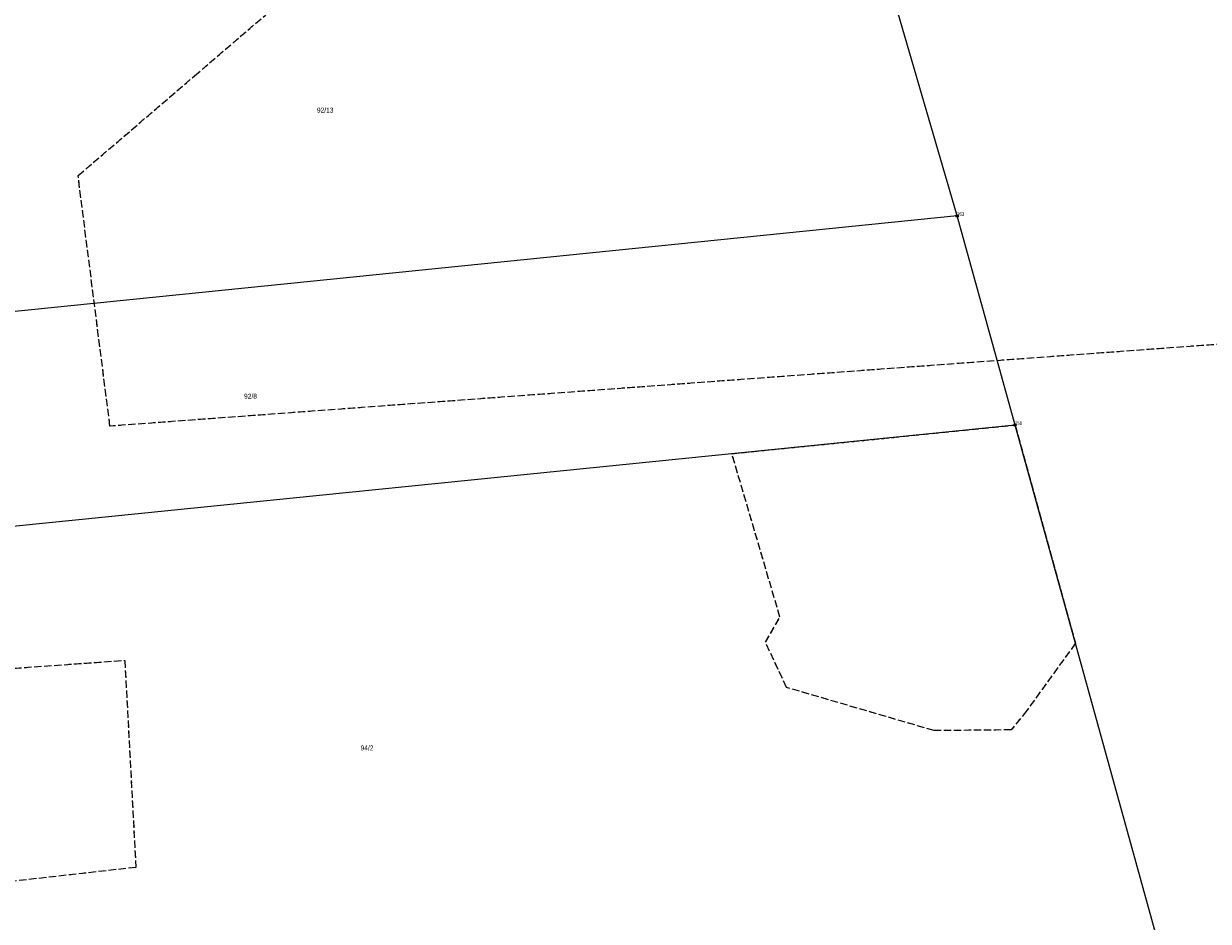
# Model space of a CAD drawing. Header units: metres. Extents: x 6524698 to 6533081, y 5883213 to 5896811.
# Tile 44 of 131: x 6528935 to 6529172, y 5888321 to 5888501. Entities that reach past the tile are written whole.
import ezdxf

# ---------------------------------------------------------------- set-up
doc = ezdxf.new("R2010")
doc.units = ezdxf.units.M
for name, pattern in [('mapa zasadnicza$0$219-500', [0]), ('mapa zasadnicza$0$egkk-500', [2, 1.5, -0.5]), ('mapa zasadnicza$0$egug-500', [1, 0.5, -0.5])]:
    doc.linetypes.add(name, pattern=pattern)
for name, color, linetype in [('mapa zasadnicza$0$202-punkt graniczny', 7, 'Continuous'), ('mapa zasadnicza$0$202-punkt graniczny-Atr103', 7, 'Continuous'), ('mapa zasadnicza$0$211-numer działki ewidencyjnej', 7, 'Continuous'), ('mapa zasadnicza$0$217-kontur klasyfikacyjny', 7, 'Continuous'), ('mapa zasadnicza$0$218-kontur użytku gruntowego', 7, 'Continuous'), ('mapa zasadnicza$0$219-działka ewidencyjna', 7, 'Continuous')]:
    doc.layers.add(name, color=color, linetype=linetype)
doc.styles.add('mapa zasadnicza$0$STANDARD', font='Working1250', dxfattribs={"width": 0.75})

# ---------------------------------------------------------------- blocks, each defined once
blk = doc.blocks.new('mapa zasadnicza$0$202')
at = {"color": 0, "linetype": 'Continuous', "lineweight": 0}
blk.add_circle((0, 0), 0.25, dxfattribs=at)

msp = doc.modelspace()

# ---------------------------------------------------------------- linework, layer by layer
at = {"layer": 'mapa zasadnicza$0$217-kontur klasyfikacyjny', "color": 92, "linetype": 'mapa zasadnicza$0$egkk-500', "lineweight": 18, "flags": 128}
for points in [[(6528974.16, 5888494.17), (6528985.59, 5888503.95)], [(6528969.56, 5888490.21), (6528974.16, 5888494.17)], [(6528946.32, 5888470.3), (6528969.56, 5888490.21)], [(6528952.69, 5888420.27), (6528946.32, 5888470.3)], [(6529225.07, 5888440.37), (6528952.69, 5888420.27)], [(6529076.92, 5888414.77), (6529133.48, 5888420.48)], [(6529133.48, 5888420.48), (6529145.55, 5888376.9)], [(6529086.52, 5888382.12), (6529076.92, 5888414.77)], [(6529083.62, 5888377.12), (6529086.52, 5888382.12)], [(6529087.86, 5888368.07), (6529083.62, 5888377.12)], [(6529145.55, 5888376.9), (6529135.83, 5888363.47)], [(6528819.82, 5888363.83), (6528955.65, 5888373.49)], [(6528955.65, 5888373.49), (6528957.87, 5888332.14)], [(6529117.31, 5888359.46), (6529087.86, 5888368.07)], [(6529135.83, 5888363.47), (6529132.73, 5888359.6)], [(6529132.73, 5888359.6), (6529117.31, 5888359.46)], [(6528957.87, 5888332.14), (6528834.08, 5888318.15)]]:
    msp.add_lwpolyline(points, dxfattribs=at)
at = {"layer": 'mapa zasadnicza$0$218-kontur użytku gruntowego', "color": 3, "linetype": 'mapa zasadnicza$0$egug-500', "lineweight": 18, "flags": 128}
for points in [[(6528974.16, 5888494.17), (6528985.59, 5888503.95)], [(6528969.56, 5888490.21), (6528974.16, 5888494.17)], [(6528946.32, 5888470.3), (6528969.56, 5888490.21)], [(6528952.69, 5888420.27), (6528946.32, 5888470.3)], [(6529225.07, 5888440.37), (6528952.69, 5888420.27)], [(6529076.92, 5888414.77), (6529133.48, 5888420.48)], [(6529133.48, 5888420.48), (6529145.55, 5888376.9)], [(6529086.52, 5888382.12), (6529076.92, 5888414.77)], [(6529083.62, 5888377.12), (6529086.52, 5888382.12)], [(6529087.86, 5888368.07), (6529083.62, 5888377.12)], [(6529145.55, 5888376.9), (6529135.83, 5888363.47)], [(6528819.82, 5888363.83), (6528955.65, 5888373.49)], [(6528955.65, 5888373.49), (6528957.87, 5888332.14)], [(6529117.31, 5888359.46), (6529087.86, 5888368.07)], [(6529135.83, 5888363.47), (6529132.73, 5888359.6)], [(6529132.73, 5888359.6), (6529117.31, 5888359.46)], [(6528957.87, 5888332.14), (6528834.08, 5888318.15)]]:
    msp.add_lwpolyline(points, dxfattribs=at)
at = {"layer": 'mapa zasadnicza$0$219-działka ewidencyjna', "color": 7, "linetype": 'mapa zasadnicza$0$219-500', "lineweight": 18, "flags": 128}
for points in [[(6529121.92, 5888462.25), (6529105.79, 5888517.58)], [(6529121.92, 5888462.25), (6528755.28, 5888425.08)], [(6529133.48, 5888420.48), (6529121.92, 5888462.25)], [(6529133.48, 5888420.48), (6528770.52, 5888383.81)], [(6529169.36, 5888290.88), (6529133.48, 5888420.48)]]:
    msp.add_lwpolyline(points, dxfattribs=at)

# ---------------------------------------------------------------- block references
at = {"layer": 'mapa zasadnicza$0$202-punkt graniczny', "color": 7, "linetype": 'Continuous', "lineweight": 18}
for p in [(6529121.92, 5888462.25), (6529133.48, 5888420.48)]:
    msp.add_blockref('mapa zasadnicza$0$202', p, dxfattribs=at)

# ---------------------------------------------------------------- texts
at = {"layer": 'mapa zasadnicza$0$202-punkt graniczny-Atr103', "color": 7, "style": 'mapa zasadnicza$0$STANDARD', "width": 0.667}
for s, p in [('263', (6529121.92, 5888462.25)), ('258', (6529133.48, 5888420.48))]:
    msp.add_text(s, height=0.75, dxfattribs=at).set_placement(p)
at = {"layer": 'mapa zasadnicza$0$211-numer działki ewidencyjnej', "color": 7, "linetype": 'Continuous', "lineweight": 18, "style": 'mapa zasadnicza$0$STANDARD', "width": 0.79}
for s, p in [('92/13', (6528994.03, 5888482.89)), ('92/8', (6528979.48, 5888425.75)), ('94/2', (6529002.75, 5888355.5))]:
    msp.add_text(s, height=1, dxfattribs=at).set_placement(p)

doc.saveas('drawing.dxf')
